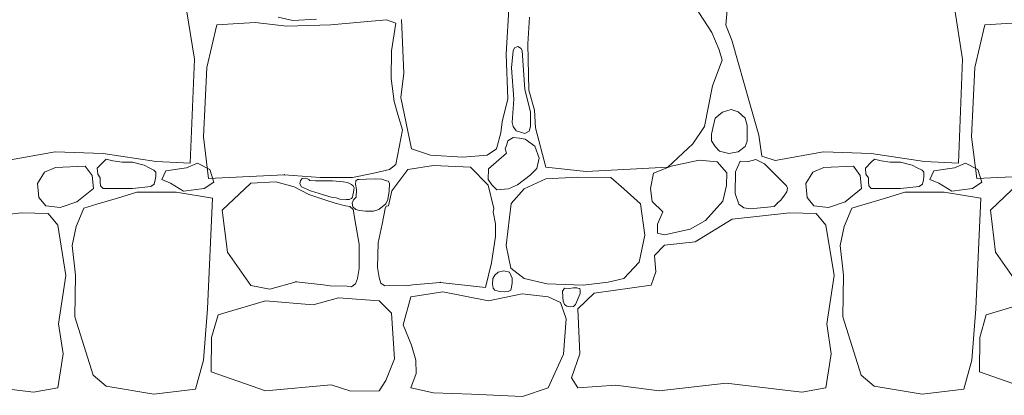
# Model space of a CAD drawing. Header units: millimetres. Extents: x 16408 to 141596, y -21057 to 26364.
# Tile 102 of 138: x 60994 to 62148, y -3564 to -3124. Entities that reach past the tile are written whole.
import ezdxf

# ---------------------------------------------------------------- set-up
doc = ezdxf.new("R2010")
doc.units = ezdxf.units.MM
doc.header["$MEASUREMENT"] = 0
doc.linetypes.add('Wipeout_Contour', pattern=[1000, 0, -1000])
doc.layers.add('_elementy3d', color=7, linetype='Continuous')
doc.layers.add('_elementy3d_Nr_pióra__101', color=7, linetype='Continuous', lineweight=5, true_color=0xb2b2b2)

# ---------------------------------------------------------------- blocks, each defined once
blk = doc.blocks.new('*X6')
at = {"layer": '_elementy3d_Nr_pióra__101', "color": 253, "linetype": 'Continuous', "lineweight": 5, "true_color": 0xb2b2b2}
for p, q in [((61198.8, -3170.5), (61189.8, -3112.3)), ((61564, -3164.3), (61567.8, -3105.1)), ((61805, -3139.1), (61785.5, -3109.1)), ((61823.1, -3112.8), (61821.4, -3130.4)), ((62098.8, -3170.5), (62089.8, -3112.3)), ((61297, -3120.9), (61314.1, -3124.8)), ((61314.1, -3124.8), (61342, -3123.3)), ((61424, -3124.2), (61358.8, -3129.9)), ((61434.9, -3128.3), (61424, -3124.2)), ((61441.7, -3123.7), (61444.2, -3186.9)), ((61591.3, -3121), (61589.6, -3152.2)), ((61225.1, -3130.1), (61213.4, -3179.9)), ((61269.9, -3127.4), (61225.1, -3130.1)), ((61307.2, -3131.6), (61269.9, -3127.4)), ((61358.8, -3129.9), (61307.2, -3131.6)), ((61429.8, -3160.4), (61434.9, -3128.3)), ((61821.4, -3130.4), (61828.4, -3148)), ((62125.1, -3130.1), (62113.4, -3179.9)), ((62169.9, -3127.4), (62125.1, -3130.1)), ((61813.7, -3159.4), (61805, -3139.1)), ((61828.4, -3148), (61849.9, -3223.8)), ((61429.3, -3192.9), (61429.8, -3160.4)), ((61572.2, -3160.4), (61570.4, -3180.5)), ((61574.1, -3156.9), (61572.2, -3160.4)), ((61578, -3155.5), (61574.1, -3156.9)), ((61581.8, -3158), (61578, -3155.5)), ((61582.9, -3160.4), (61581.8, -3158)), ((61586, -3205.8), (61582.9, -3160.4)), ((61589.6, -3152.2), (61590.8, -3206.5)), ((61817.2, -3171.3), (61813.7, -3159.4)), ((61194.1, -3292.1), (61198.8, -3170.5)), ((61566, -3216.9), (61564, -3164.3)), ((61805.8, -3201.7), (61817.2, -3171.3)), ((62094.1, -3292.1), (62098.8, -3170.5)), ((61213.4, -3179.9), (61209.5, -3261.3)), ((61570.4, -3180.5), (61573.1, -3217.1)), ((62113.4, -3179.9), (62109.5, -3261.3)), ((61433.1, -3220.1), (61429.3, -3192.9)), ((61444.2, -3186.9), (61440.7, -3215.4)), ((61592.8, -3231.9), (61586, -3205.8)), ((61590.8, -3206.5), (61597.5, -3230.2)), ((61796.4, -3249.3), (61805.8, -3201.7)), ((61440.7, -3215.4), (61453.3, -3275.3)), ((61559.3, -3243.9), (61566, -3216.9)), ((61573.1, -3217.1), (61571, -3244.7)), ((61437.3, -3235.3), (61433.1, -3220.1)), ((61827.9, -3229.4), (61817.6, -3232.3)), ((61836.1, -3231.9), (61827.9, -3229.4)), ((61849.9, -3223.8), (61860.3, -3259.5)), ((61442.6, -3253.3), (61437.3, -3235.3)), ((61592.7, -3249.3), (61592.8, -3231.9)), ((61597.5, -3230.2), (61598.7, -3250.8)), ((61808.9, -3239.5), (61806.1, -3251.1)), ((61817.6, -3232.3), (61808.9, -3239.5)), ((61844.1, -3239.5), (61836.1, -3231.9)), ((61846.4, -3248), (61844.1, -3239.5)), ((61558.1, -3256.7), (61559.3, -3243.9)), ((61571, -3244.7), (61572.2, -3249.3)), ((61572.2, -3249.3), (61575.9, -3254.4)), ((61591, -3254.9), (61592.7, -3249.3)), ((61598.7, -3250.8), (61610.6, -3297.1)), ((61783, -3269.4), (61796.4, -3249.3)), ((61806.1, -3251.1), (61804.9, -3258.4)), ((61846.7, -3257.4), (61846.4, -3248)), ((61209.5, -3261.3), (61215.5, -3310.3)), ((61434.9, -3293.6), (61442.6, -3253.3)), ((61552.9, -3275.3), (61558.1, -3256.7)), ((61572.2, -3262), (61566.2, -3266)), ((61579.6, -3262.9), (61572.2, -3262)), ((61575.9, -3254.4), (61585.9, -3257.5)), ((61586.6, -3264), (61579.6, -3262.9)), ((61585.9, -3257.5), (61591, -3254.9)), ((61597.7, -3272.3), (61586.6, -3264)), ((61804.9, -3258.4), (61804.8, -3265.9)), ((61846.7, -3266.4), (61846.7, -3257.4)), ((61860.3, -3259.5), (61863.7, -3284)), ((62109.5, -3261.3), (62115.5, -3310.3)), ((61453.3, -3275.3), (61475.6, -3283)), ((61542, -3283), (61552.9, -3275.3)), ((61564.4, -3271.4), (61563, -3275.6)), ((61563, -3275.6), (61564.4, -3280.5)), ((61566.2, -3266), (61564.4, -3271.4)), ((61603, -3286.3), (61597.7, -3272.3)), ((61753.4, -3297.1), (61783, -3269.4)), ((61804.8, -3265.9), (61808.9, -3272.6)), ((61808.9, -3272.6), (61814.1, -3278.2)), ((61835.9, -3278.9), (61844.1, -3272.6)), ((61844.1, -3272.6), (61846.7, -3266.4)), ((60979.3, -3289.2), (61035.8, -3278.8)), ((61035.8, -3278.8), (61092, -3280.8)), ((61092, -3280.8), (61154.2, -3290.2)), ((61095.6, -3287.5), (61092, -3290.9)), ((61103.4, -3289.4), (61095.6, -3287.5)), ((61475.6, -3283), (61513.3, -3285.2)), ((61513.3, -3285.2), (61542, -3283)), ((61564.4, -3280.5), (61543.6, -3299)), ((61600.2, -3298.4), (61603, -3286.3)), ((61814.1, -3278.2), (61825.2, -3281)), ((61825.2, -3281), (61835.9, -3278.9)), ((61863.7, -3284), (61879.3, -3289.2)), ((61879.3, -3289.2), (61935.8, -3278.8)), ((61935.8, -3278.8), (61992, -3280.8)), ((61992, -3280.8), (62054.2, -3290.2)), ((61995.6, -3287.5), (61992, -3290.9)), ((62003.4, -3289.4), (61995.6, -3287.5)), ((61036.3, -3297.3), (61023.4, -3302.8)), ((61071, -3295.9), (61036.3, -3297.3)), ((61079.1, -3306.5), (61071, -3295.9)), ((61092, -3290.9), (61085.1, -3298.1)), ((61085.1, -3298.1), (61085.7, -3305.2)), ((61114.1, -3291.1), (61103.4, -3289.4)), ((61126.2, -3290.9), (61114.1, -3291.1)), ((61139.9, -3294.5), (61126.2, -3290.9)), ((61145.8, -3297.8), (61139.9, -3294.5)), ((61151.4, -3300.5), (61145.8, -3297.8)), ((61154.2, -3290.2), (61194.1, -3292.1)), ((61165.3, -3301.4), (61189.5, -3297.8)), ((61189.5, -3297.8), (61202.5, -3292.4)), ((61202.5, -3292.4), (61216.9, -3299.6)), ((61427.3, -3299.6), (61434.9, -3293.6)), ((61449.1, -3299.8), (61479.1, -3295.1)), ((61479.1, -3295.1), (61522.2, -3297.1)), ((61522.2, -3297.1), (61543.2, -3318.1)), ((61543.6, -3299), (61543, -3311.2)), ((61592.2, -3306.2), (61600.2, -3298.4)), ((61610.6, -3297.1), (61657.9, -3302.1)), ((61657.9, -3302.1), (61753.4, -3297.1)), ((61757.5, -3295.9), (61736.9, -3304)), ((61790.4, -3288.9), (61757.5, -3295.9)), ((61811.5, -3290.7), (61790.4, -3288.9)), ((61822.6, -3303.5), (61811.5, -3290.7)), ((61838.2, -3289.9), (61832.7, -3302.3)), ((61847.9, -3290.3), (61838.2, -3289.9)), ((61856.6, -3288), (61847.9, -3290.3)), ((61867, -3293.1), (61856.6, -3288)), ((61892.7, -3318.9), (61867, -3293.1)), ((61936.3, -3297.3), (61923.4, -3302.8)), ((61971, -3295.9), (61936.3, -3297.3)), ((61979.1, -3306.5), (61971, -3295.9)), ((61992, -3290.9), (61985.1, -3298.1)), ((61985.1, -3298.1), (61985.7, -3305.2)), ((62014.1, -3291.1), (62003.4, -3289.4)), ((62026.2, -3290.9), (62014.1, -3291.1)), ((62039.9, -3294.5), (62026.2, -3290.9)), ((62045.8, -3297.8), (62039.9, -3294.5)), ((62051.4, -3300.5), (62045.8, -3297.8)), ((62054.2, -3290.2), (62094.1, -3292.1)), ((62065.3, -3301.4), (62089.5, -3297.8)), ((62089.5, -3297.8), (62102.5, -3292.4)), ((62102.5, -3292.4), (62116.9, -3299.6)), ((61023.4, -3302.8), (61015.1, -3316.2)), ((61080.5, -3322.1), (61079.1, -3306.5)), ((61085.7, -3305.2), (61088.6, -3309.4)), ((61088.6, -3309.4), (61088.5, -3313.7)), ((61153.5, -3302.9), (61151.4, -3300.5)), ((61153, -3311.9), (61153.5, -3308)), ((61153.5, -3308), (61153.5, -3302.9)), ((61160.6, -3311.2), (61165.3, -3301.4)), ((61215.5, -3310.3), (61304.2, -3305.8)), ((61216.9, -3299.6), (61221.6, -3314.4)), ((61304.2, -3305.8), (61346.4, -3309)), ((61325, -3310.3), (61323.2, -3312.4)), ((61328.6, -3310), (61325, -3310.3)), ((61331.2, -3310.5), (61328.6, -3310)), ((61333.1, -3311.4), (61331.2, -3310.5)), ((61346.4, -3309), (61384.1, -3309)), ((61384.1, -3309), (61409.1, -3304)), ((61411.2, -3310.4), (61400, -3310.9)), ((61409.1, -3304), (61427.3, -3299.6)), ((61418.5, -3311.1), (61411.2, -3310.4)), ((61430.2, -3324.5), (61449.1, -3299.8)), ((61577.6, -3317.5), (61592.2, -3306.2)), ((61610.6, -3310.7), (61585.3, -3322.4)), ((61648.2, -3308.7), (61610.6, -3310.7)), ((61686.9, -3309), (61648.2, -3308.7)), ((61702.2, -3322.4), (61686.9, -3309)), ((61736.9, -3304), (61733.2, -3322)), ((61822.4, -3318.4), (61822.6, -3303.5)), ((61832.7, -3302.3), (61832.3, -3327.8)), ((61923.4, -3302.8), (61915.1, -3316.2)), ((61980.5, -3322.1), (61979.1, -3306.5)), ((61985.7, -3305.2), (61988.6, -3309.4)), ((61988.6, -3309.4), (61988.5, -3313.7)), ((62053.5, -3302.9), (62051.4, -3300.5)), ((62053, -3311.9), (62053.5, -3308)), ((62053.5, -3308), (62053.5, -3302.9)), ((62060.6, -3311.2), (62065.3, -3301.4)), ((62115.5, -3310.3), (62204.2, -3305.8)), ((62116.9, -3299.6), (62121.6, -3314.4)), ((61015.1, -3316.2), (61016.7, -3332.3)), ((61061.3, -3337.5), (61080.5, -3322.1)), ((61088.5, -3313.7), (61089, -3318.8)), ((61089, -3318.8), (61092, -3322.1)), ((61092, -3322.1), (61126.2, -3322.1)), ((61126.2, -3322.1), (61148, -3319.4)), ((61148, -3319.4), (61151.9, -3316.8)), ((61151.9, -3316.8), (61153, -3311.9)), ((61171, -3315.5), (61160.6, -3311.2)), ((61186.2, -3324.9), (61171, -3315.5)), ((61210.4, -3322), (61186.2, -3324.9)), ((61221.6, -3314.4), (61210.4, -3322)), ((61264.9, -3315.8), (61231.6, -3347.5)), ((61294.1, -3314.2), (61264.9, -3315.8)), ((61315.9, -3320.1), (61294.1, -3314.2)), ((61333, -3328.9), (61315.9, -3320.1)), ((61323.2, -3312.4), (61322.6, -3316.3)), ((61322.6, -3316.3), (61324.3, -3320.1)), ((61324.3, -3320.1), (61335, -3324.6)), ((61334.2, -3312.6), (61333.1, -3311.4)), ((61340.6, -3313.1), (61334.2, -3312.6)), ((61360.5, -3313), (61340.6, -3313.1)), ((61373.3, -3314.2), (61360.5, -3313)), ((61378.3, -3315), (61373.3, -3314.2)), ((61382.9, -3317.2), (61378.3, -3315)), ((61384.8, -3318.9), (61382.9, -3317.2)), ((61385.9, -3321.1), (61384.8, -3318.9)), ((61385.6, -3323.6), (61385.9, -3321.1)), ((61388, -3313), (61387.8, -3316.8)), ((61387.8, -3316.8), (61388.9, -3322.9)), ((61389.8, -3311.3), (61388, -3313)), ((61392.1, -3311.5), (61389.8, -3311.3)), ((61400, -3310.9), (61392.1, -3311.5)), ((61424, -3313), (61418.5, -3311.1)), ((61426.4, -3313.4), (61424, -3313)), ((61427.6, -3316), (61426.4, -3313.4)), ((61427.2, -3325), (61427.6, -3316)), ((61543, -3311.2), (61547.3, -3317.8)), ((61543.2, -3318.1), (61549.6, -3345.5)), ((61547.3, -3317.8), (61553.3, -3323.4)), ((61553.3, -3323.4), (61567, -3322.4)), ((61567, -3322.4), (61577.6, -3317.5)), ((61585.3, -3322.4), (61570.2, -3339.5)), ((61721.6, -3339.7), (61702.2, -3322.4)), ((61733.2, -3322), (61735.2, -3337)), ((61818.1, -3336.8), (61822.4, -3318.4)), ((61893.7, -3321.5), (61892.7, -3318.9)), ((61893.1, -3325.7), (61893.7, -3321.5)), ((61915.1, -3316.2), (61916.7, -3332.3)), ((61961.3, -3337.5), (61980.5, -3322.1)), ((61988.5, -3313.7), (61989, -3318.8)), ((61989, -3318.8), (61992, -3322.1)), ((61992, -3322.1), (62026.2, -3322.1)), ((62026.2, -3322.1), (62048, -3319.4)), ((62048, -3319.4), (62051.9, -3316.8)), ((62051.9, -3316.8), (62053, -3311.9)), ((62071, -3315.5), (62060.6, -3311.2)), ((62086.2, -3324.9), (62071, -3315.5)), ((62110.4, -3322), (62086.2, -3324.9)), ((62121.6, -3314.4), (62110.4, -3322)), ((62164.9, -3315.8), (62131.6, -3347.5)), ((61016.7, -3332.3), (61024.7, -3342.4)), ((61108.6, -3333.3), (61084.6, -3340.2)), ((61131.4, -3326.3), (61108.6, -3333.3)), ((61154.4, -3326.3), (61131.4, -3326.3)), ((61177.5, -3326.3), (61154.4, -3326.3)), ((61220.1, -3333.4), (61177.5, -3326.3)), ((61214.4, -3463), (61220.1, -3333.4)), ((61353, -3335.7), (61333, -3328.9)), ((61335, -3324.6), (61350.1, -3329.4)), ((61350.1, -3329.4), (61359.1, -3331.9)), ((61359.1, -3331.9), (61364.8, -3332.8)), ((61364.8, -3332.8), (61369.4, -3334.4)), ((61380.3, -3334.7), (61382.9, -3333.5)), ((61382.9, -3333.5), (61384.2, -3331.9)), ((61384.2, -3331.9), (61384.7, -3329.6)), ((61384.7, -3329.6), (61385.4, -3326.3)), ((61385.4, -3326.3), (61385.6, -3323.6)), ((61388.3, -3331.9), (61385.4, -3335.3)), ((61388.9, -3322.9), (61388.3, -3331.9)), ((61425.6, -3335), (61427.2, -3325)), ((61426.4, -3342.4), (61430.2, -3324.5)), ((61832.3, -3327.8), (61836.8, -3340.3)), ((61886, -3335.5), (61890.2, -3329.9)), ((61890.2, -3329.9), (61893.1, -3325.7)), ((61916.7, -3332.3), (61924.7, -3342.4)), ((62008.6, -3333.3), (61984.6, -3340.2)), ((62031.4, -3326.3), (62008.6, -3333.3)), ((62054.4, -3326.3), (62031.4, -3326.3)), ((62077.5, -3326.3), (62054.4, -3326.3)), ((62120.1, -3333.4), (62077.5, -3326.3)), ((62114.4, -3463), (62120.1, -3333.4)), ((61024.7, -3342.4), (61041.7, -3344.2)), ((61041.7, -3344.2), (61061.3, -3337.5)), ((61069.2, -3344.8), (61060.2, -3366.3)), ((61084.6, -3340.2), (61069.2, -3344.8)), ((61364, -3339.1), (61353, -3335.7)), ((61375.9, -3342.2), (61364, -3339.1)), ((61369.4, -3334.4), (61376.9, -3335)), ((61380.9, -3343.2), (61375.9, -3342.2)), ((61376.9, -3335), (61380.3, -3334.7)), ((61384.9, -3346.5), (61380.9, -3343.2)), ((61385.4, -3335.3), (61383.8, -3339.2)), ((61383.8, -3339.2), (61384.6, -3343.5)), ((61384.6, -3343.5), (61388, -3346.5)), ((61414.8, -3346.5), (61423.2, -3340)), ((61422.4, -3345.5), (61423.4, -3342.7)), ((61423.2, -3340), (61425.6, -3335)), ((61423.4, -3342.7), (61426.4, -3342.4)), ((61570.2, -3339.5), (61564.3, -3388.7)), ((61726.8, -3376.6), (61721.6, -3339.7)), ((61735.2, -3337), (61747.6, -3349.1)), ((61797.6, -3359.5), (61818.1, -3336.8)), ((61836.8, -3340.3), (61842.5, -3344.5)), ((61842.5, -3344.5), (61850.4, -3345.9)), ((61850.4, -3345.9), (61878.1, -3343.2)), ((61878.1, -3343.2), (61881.9, -3339)), ((61881.8, -3339.2), (61886, -3335.5)), ((61924.7, -3342.4), (61941.7, -3344.2)), ((61941.7, -3344.2), (61961.3, -3337.5)), ((61969.2, -3344.8), (61960.2, -3366.3)), ((61984.6, -3340.2), (61969.2, -3344.8)), ((60996.4, -3350.6), (60929.1, -3358)), ((61027.4, -3351.1), (60996.4, -3350.6)), ((61038.8, -3364.9), (61027.4, -3351.1)), ((61231.6, -3347.5), (61237.5, -3396.5)), ((61388, -3364.9), (61384.9, -3346.5)), ((61388, -3346.5), (61392.4, -3347.8)), ((61392.4, -3347.8), (61399.5, -3348.5)), ((61399.5, -3348.5), (61408.7, -3348.3)), ((61408.7, -3348.3), (61414.8, -3346.5)), ((61418.8, -3363.8), (61422.4, -3345.5)), ((61549.6, -3345.5), (61549.1, -3349.3)), ((61549.1, -3349.3), (61551.5, -3363.4)), ((61747.6, -3349.1), (61741.4, -3363.7)), ((61896.4, -3350.6), (61829.1, -3358)), ((61927.4, -3351.1), (61896.4, -3350.6)), ((61938.8, -3364.9), (61927.4, -3351.1)), ((62131.6, -3347.5), (62137.5, -3396.5)), ((61048.4, -3423.9), (61038.8, -3364.9)), ((61060.2, -3366.3), (61055.6, -3388.9)), ((61392, -3387), (61388, -3364.9)), ((61414.2, -3385.8), (61418.8, -3363.8)), ((61551.5, -3363.4), (61551.6, -3378.2)), ((61741.4, -3363.7), (61741.6, -3374.1)), ((61779.8, -3369.7), (61797.6, -3359.5)), ((61829.1, -3358), (61785.7, -3384.3)), ((61948.4, -3423.9), (61938.8, -3364.9)), ((61960.2, -3366.3), (61955.6, -3388.9)), ((61551.6, -3378.2), (61547.1, -3409.1)), ((61720.1, -3408.1), (61726.8, -3376.6)), ((61741.6, -3374.1), (61749.6, -3376.4)), ((61749.6, -3376.4), (61779.8, -3369.7)), ((61055.6, -3388.9), (61059.5, -3423.7)), ((61392, -3415.8), (61392, -3387)), ((61413.4, -3414.7), (61414.2, -3385.8)), ((61564.3, -3388.7), (61569.5, -3415.2)), ((61749.6, -3388.5), (61737.9, -3400.4)), ((61785.7, -3384.3), (61749.6, -3388.5)), ((61955.6, -3388.9), (61959.5, -3423.7)), ((61237.5, -3396.5), (61264.9, -3435.8)), ((61737.9, -3400.4), (61739.6, -3419.7)), ((62137.5, -3396.5), (62164.9, -3435.8)), ((61415.2, -3426.4), (61413.4, -3414.7)), ((61547.1, -3409.1), (61539.9, -3438.1)), ((61702.2, -3427.4), (61720.1, -3408.1)), ((61039.8, -3480.4), (61048.4, -3423.9)), ((61059.5, -3423.7), (61058.6, -3472.2)), ((61389.9, -3427.5), (61392, -3415.8)), ((61550.9, -3423.4), (61548.6, -3427.5)), ((61554.8, -3419.8), (61550.9, -3423.4)), ((61561.5, -3418.3), (61554.8, -3419.8)), ((61568.2, -3419.9), (61561.5, -3418.3)), ((61569.5, -3423.4), (61568.2, -3419.9)), ((61569.5, -3415.2), (61585.3, -3427.4)), ((61571, -3427.2), (61569.5, -3423.4)), ((61739.6, -3419.7), (61733.9, -3435.3)), ((61939.8, -3480.4), (61948.4, -3423.9)), ((61959.5, -3423.7), (61958.6, -3472.2)), ((61264.9, -3435.8), (61287.1, -3440)), ((61287.1, -3440), (61318, -3431.2)), ((61318, -3431.2), (61349.9, -3434.7)), ((61349.9, -3434.7), (61357.9, -3436.2)), ((61357.9, -3436.2), (61377.8, -3436.5)), ((61377.8, -3436.5), (61382.9, -3437.1)), ((61382.9, -3437.1), (61384.9, -3435.8)), ((61384.9, -3435.8), (61387.5, -3433.8)), ((61387.5, -3433.8), (61389.9, -3427.5)), ((61417.4, -3432.7), (61415.2, -3426.4)), ((61419.9, -3434.8), (61417.4, -3432.7)), ((61421.9, -3436.2), (61419.9, -3434.8)), ((61427, -3435.7), (61421.9, -3436.2)), ((61446.9, -3435.9), (61427, -3435.7)), ((61454.9, -3434.7), (61446.9, -3435.9)), ((61486.9, -3432), (61454.9, -3434.7)), ((61539.9, -3438.1), (61486.9, -3432)), ((61548.6, -3427.5), (61548.1, -3433.9)), ((61548.1, -3433.9), (61549, -3438.8)), ((61569.5, -3441), (61570.5, -3437.7)), ((61570.5, -3437.7), (61571.2, -3432.6)), ((61571.2, -3432.6), (61571, -3427.2)), ((61585.3, -3427.4), (61612.3, -3433.8)), ((61612.3, -3433.8), (61654.2, -3435.1)), ((61654.2, -3435.1), (61683.7, -3431.6)), ((61733.9, -3435.3), (61667.1, -3444.5)), ((61683.7, -3431.6), (61702.2, -3427.4)), ((61443.4, -3481.6), (61452.6, -3448.9)), ((61452.6, -3448.9), (61490, -3443)), ((61490, -3443), (61543.5, -3453.4)), ((61543.5, -3453.4), (61582.9, -3445.2)), ((61549, -3438.8), (61550.9, -3441)), ((61550.9, -3441), (61556.2, -3442.8)), ((61556.2, -3442.8), (61562.5, -3442.9)), ((61562.5, -3442.9), (61566.6, -3442.5)), ((61566.6, -3442.5), (61569.5, -3441)), ((61582.9, -3445.2), (61613.3, -3448.9)), ((61613.3, -3448.9), (61627.9, -3455.6)), ((61632.5, -3438.8), (61630.1, -3442.2)), ((61630.1, -3442.2), (61630.4, -3448.9)), ((61630.4, -3448.9), (61630.9, -3454.1)), ((61637.8, -3439.2), (61632.5, -3438.8)), ((61642.9, -3438.2), (61637.8, -3439.2)), ((61647, -3438.3), (61642.9, -3438.2)), ((61645.2, -3457.8), (61651, -3444.9)), ((61648.3, -3438.8), (61647, -3438.3)), ((61667.1, -3444.5), (61648.2, -3462.8)), ((61650.3, -3439.1), (61648.3, -3438.8)), ((61650.9, -3441.5), (61650.3, -3439.1)), ((61651, -3444.9), (61650.9, -3441.5)), ((61282.1, -3453.4), (61226.6, -3470)), ((61338.2, -3458.1), (61282.1, -3453.4)), ((61367.6, -3449.9), (61338.2, -3458.1)), ((61415.2, -3453.4), (61367.6, -3449.9)), ((61430, -3468.2), (61415.2, -3453.4)), ((61627.9, -3455.6), (61634.4, -3474.7)), ((61630.9, -3454.1), (61632.5, -3457.8)), ((61632.5, -3457.8), (61635.1, -3459.7)), ((61635.1, -3459.7), (61639.2, -3460.6)), ((61639.2, -3460.6), (61643, -3460.1)), ((61643, -3460.1), (61645.2, -3457.8)), ((62182.1, -3453.4), (62126.6, -3470)), ((61058.6, -3472.2), (61080.1, -3540.8)), ((61209.7, -3523.2), (61214.4, -3463)), ((61226.6, -3470), (61219.1, -3496.4)), ((61433.3, -3521.5), (61430, -3468.2)), ((61648.2, -3462.8), (61650.5, -3515.8)), ((61958.6, -3472.2), (61980.1, -3540.8)), ((62109.7, -3523.2), (62114.4, -3463)), ((62126.6, -3470), (62119.1, -3496.4)), ((61045, -3515.8), (61039.8, -3480.4)), ((61453.3, -3505.6), (61443.4, -3481.6)), ((61634.4, -3474.7), (61631.2, -3516.3)), ((61945, -3515.8), (61939.8, -3480.4)), ((61219.1, -3496.4), (61218.6, -3536.8)), ((61458.5, -3523.2), (61453.3, -3505.6)), ((62119.1, -3496.4), (62118.6, -3536.8)), ((61038.8, -3555.7), (61045, -3515.8)), ((61631.2, -3516.3), (61613.3, -3555.7)), ((61650.5, -3515.8), (61640.6, -3544)), ((61938.8, -3555.7), (61945, -3515.8)), ((61200.3, -3557.2), (61209.7, -3523.2)), ((61423.1, -3547), (61433.3, -3521.5)), ((61458.8, -3538.6), (61458.5, -3523.2)), ((62100.3, -3557.2), (62109.7, -3523.2)), ((61080.1, -3540.8), (61095.5, -3553.7)), ((61218.6, -3536.8), (61282.1, -3558.9)), ((61452.6, -3555.7), (61458.8, -3538.6)), ((61980.1, -3540.8), (61995.5, -3553.7)), ((62118.6, -3536.8), (62182.1, -3558.9)), ((60921.9, -3550), (61010.5, -3560.6)), ((61282.1, -3558.9), (61359.2, -3552.2)), ((61359.2, -3552.2), (61382.2, -3559.6)), ((61415.2, -3558.9), (61423.1, -3547)), ((61640.6, -3544), (61648.2, -3555.7)), ((61648.2, -3555.7), (61692.6, -3552.5)), ((61692.6, -3552.5), (61743.6, -3558.9)), ((61743.6, -3558.9), (61821.9, -3550)), ((61821.9, -3550), (61910.5, -3560.6)), ((61010.5, -3560.6), (61038.8, -3555.7)), ((61095.5, -3553.7), (61151.5, -3563.1)), ((61151.5, -3563.1), (61200.3, -3557.2)), ((61382.2, -3559.6), (61415.2, -3558.9)), ((61479.1, -3561.4), (61452.6, -3555.7)), ((61523.4, -3563.1), (61479.1, -3561.4)), ((61583.4, -3565.6), (61523.4, -3563.1)), ((61613.3, -3555.7), (61583.4, -3565.6)), ((61910.5, -3560.6), (61938.8, -3555.7)), ((61995.5, -3553.7), (62051.5, -3563.1)), ((62051.5, -3563.1), (62100.3, -3557.2))]:
    blk.add_line(p, q, dxfattribs=at)
for p in [(61304.2, -3305.8), (61318, -3431.2), (61384.9, -3435.8), (61384.9, -3435.8), (61419.9, -3434.8), (61419.9, -3434.8), (61486.9, -3432)]:
    blk.add_point(p, dxfattribs=at)
blk = doc.blocks.new('Wypełnienie_3_1', base_point=(0, 0))
at = {"color": 254, "linetype": 'Wipeout_Contour', "lineweight": 0, "ltscale": 312903.522761}
blk.add_wipeout([(63218.7, -5468.7), (64586.2, -5504.4), (64586.2, -2730), (59840.5, -2730), (59840.5, -5380)], dxfattribs=at).dxf.layer = '_elementy3d'
at = {"layer": '_elementy3d_Nr_pióra__101', "color": 253, "linetype": 'Continuous', "lineweight": 5, "true_color": 0xb2b2b2}
blk.add_blockref('*X6', (0, 0), dxfattribs=at)

msp = doc.modelspace()

# ---------------------------------------------------------------- block references
at = {"layer": '_elementy3d_Nr_pióra__101', "color": 253, "linetype": 'Continuous', "lineweight": 5, "true_color": 0xb2b2b2}
msp.add_blockref('Wypełnienie_3_1', (0, 0), dxfattribs=at)

doc.saveas('drawing.dxf')
